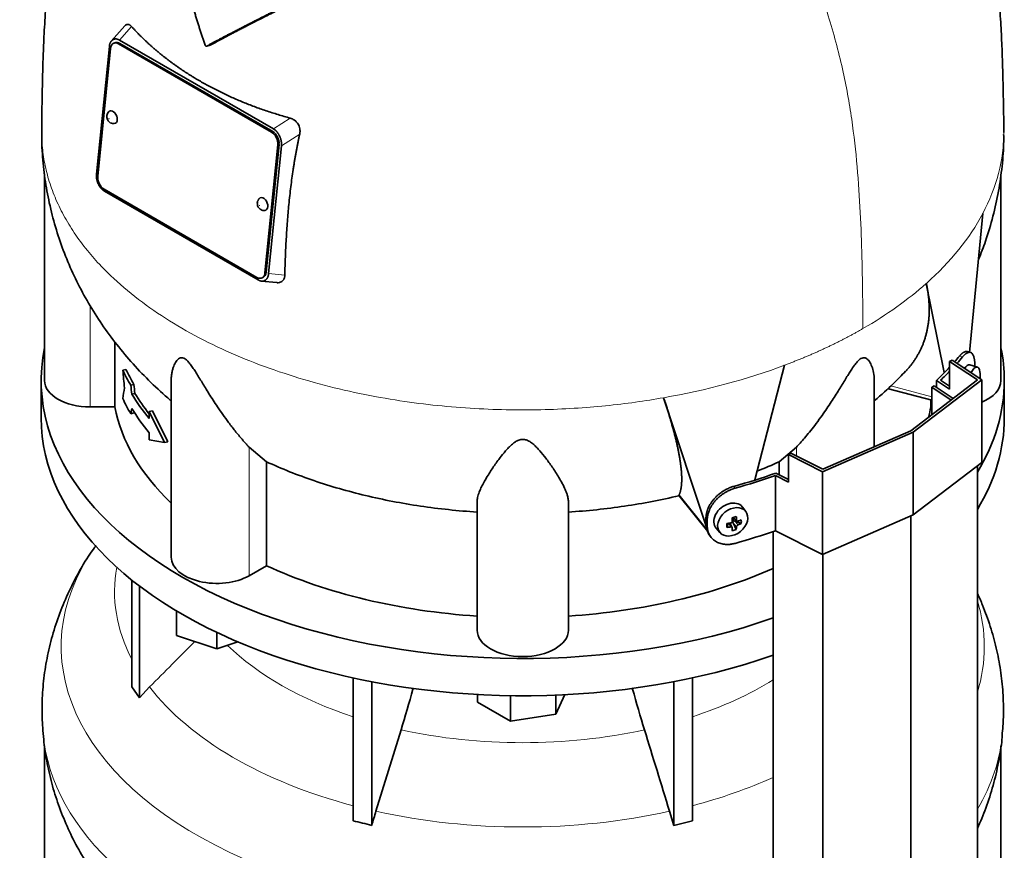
# Model space of a CAD drawing. Header units: millimetres. Extents: x 418 to 1302, y -1347 to 1467.
# Tile 8 of 25: x 1004 to 1295, y -751 to -505. Entities that reach past the tile are written whole.
import ezdxf

# ---------------------------------------------------------------- set-up
doc = ezdxf.new("R2010")
doc.units = ezdxf.units.MM
for name, color, linetype in [('LOW_334-2', 7, 'Continuous'), ('M5X8_UNI7687', 7, 'Continuous'), ('VSI344-454_TERMI', 7, 'Continuous'), ('VSI344-454_TESTA', 7, 'Continuous'), ('VSI344_DIFFUSORE', 7, 'Continuous')]:
    doc.layers.add(name, color=color, linetype=linetype)

# ---------------------------------------------------------------- blocks, each defined once
blk = doc.blocks.new('SE4')
at = {"layer": 'LOW_334-2', "color": 7, "linetype": 'Continuous', "lineweight": 35}
for p, q in [((1273.71, -614.07), (1274.47, -613.69)), ((1279.47, -617.89), (1273.71, -614.07)), ((1273.71, -614.07), (1273.71, -622.3)), ((1274.47, -613.69), (1280.08, -617.42)), ((1287.22, -1005.5), (1287.22, -637.4)), ((1267.56, -1020.56), (1267.56, -652.23)), ((1226.8, -656.81), (1226.8, -1025.2)), ((1241.47, -1031.92), (1241.47, -663.58))]:
    blk.add_line(p, q, dxfattribs=at)
at = {"layer": 'M5X8_UNI7687', "color": 7, "linetype": 'Continuous', "lineweight": 35}
for p, q in [((1287.22, -608.14), (1284.97, -607.46)), ((1218.72, -650.94), (1217.72, -649.59)), ((1213.13, -655.6), (1213.48, -654.42)), ((1214.65, -655.59), (1213.96, -654.34)), ((1214.91, -652.65), (1216.08, -653.65)), ((1215.87, -656.21), (1214.96, -654.24)), ((1214.99, -652.72), (1214.99, -653.6)), ((1217.36, -654.46), (1215.41, -653.71)), ((1209.95, -655.87), (1211.06, -657.13))]:
    blk.add_line(p, q, dxfattribs=at)
at = {"layer": 'M5X8_UNI7687', "color": 4, "linetype": 'Continuous', "lineweight": 9}
for p, q in [((1215.04, -652.62), (1215.97, -653.42)), ((1214.23, -655.45), (1213.65, -654.4)), ((1215.97, -655.39), (1214.96, -654.24)), ((1215.41, -653.71), (1216.42, -654.86))]:
    blk.add_line(p, q, dxfattribs=at)
at = {"layer": 'M5X8_UNI7687', "color": 7, "linetype": 'Continuous', "lineweight": 35}
blk.add_arc((1278.04, -610.77), 10, 355.3007, 6.9701, dxfattribs=at)
for centre, major_axis, ratio, start_param, end_param in [((1283.66, -612.29), (1.3, 4.83), 0.345066, 0, 0.78056), ((1283.66, -612.29), (1.3, 4.83), 0.345066, 6.272967, 6.283185), ((1285.92, -612.9), (-1.28, -4.76), 0.345066, 2.435688, 4.101845), ((1213.76, -652.64), (3.89, 3.14), 0.739997, 0, 3.172175), ((1213.76, -652.64), (3.89, 3.14), 0.739997, 6.252603, 6.283185), ((1212.08, -653.05), (8.97, 2.29), 0.035701, -1.293098, -1.143406), ((1211.01, -649.44), (3.16, -9.49), 0.408248, 1.007206, 1.121766), ((1214.85, -649.8), (-1.01, -9.2), 0.152739, -1.021742, -0.87205), ((1211.15, -649.53), (9.99, 0.43), 0.510658, -1.393505, -1.278945), ((1211.15, -649.27), (9.99, -0.48), 0.639648, -1.340934, -1.226375), ((1211.29, -649.36), (2.06, -9.79), 0.279258, 1.046834, 1.161394), ((1215.22, -653.89), (0.391, 0.312), 0.744948, 1.56038, 2.087178), ((1215.42, -654.12), (-0.449, 0.845), 0.482969, 0.934611, 1.452812), ((1215.42, -654.12), (-0.837, 0.408), 0.40333, 4.914112, 5.432313), ((1211.01, -649.44), (3.16, -9.49), 0.408248, 0.650389, 0.764948), ((1211.15, -649.53), (9.99, 0.43), 0.510658, -1.036687, -0.922127), ((1211.15, -649.27), (9.99, -0.48), 0.639648, -0.984117, -0.869557), ((1209.3, -651.3), (6.65, -6.44), 0.71261, 0.529363, 0.679055), ((1211.29, -649.36), (2.06, -9.79), 0.279258, 0.690017, 0.804576), ((1212.08, -648.05), (7.61, -5.28), 0.901051, 5.557555, 5.707247)]:
    blk.add_ellipse(centre, major_axis=major_axis, ratio=ratio, start_param=start_param, end_param=end_param, dxfattribs=at)
blk.add_ellipse((1214.82, -653.95), major_axis=(-3.84, -3.1), ratio=0.739997, dxfattribs=at)
for points in [[(1214.23, -654.29), (1214.25, -654.29), (1214.28, -654.28), (1214.33, -654.26), (1214.37, -654.24), (1214.41, -654.22), (1214.45, -654.2), (1214.49, -654.17), (1214.53, -654.13), (1214.56, -654.1), (1214.59, -654.06), (1214.62, -654.02), (1214.64, -653.98), (1214.66, -653.94), (1214.67, -653.89), (1214.68, -653.85), (1214.69, -653.81), (1214.69, -653.78), (1214.68, -653.76)], [(1214.68, -655.73), (1214.69, -655.72), (1214.69, -655.7), (1214.68, -655.66), (1214.67, -655.63), (1214.66, -655.6), (1214.64, -655.57), (1214.62, -655.54), (1214.59, -655.52), (1214.56, -655.5), (1214.53, -655.48), (1214.49, -655.46), (1214.45, -655.45), (1214.41, -655.44), (1214.37, -655.44), (1214.33, -655.44), (1214.28, -655.44), (1214.25, -655.45), (1214.23, -655.45)], [(1215.97, -653.42), (1215.97, -653.43), (1215.98, -653.46), (1215.99, -653.5), (1216, -653.54), (1216.01, -653.57), (1216.03, -653.6), (1216.06, -653.63), (1216.08, -653.66), (1216.12, -653.68), (1216.15, -653.7), (1216.19, -653.71), (1216.22, -653.72), (1216.26, -653.72), (1216.3, -653.73), (1216.34, -653.72), (1216.38, -653.71), (1216.41, -653.71), (1216.42, -653.7)], [(1216.42, -654.86), (1216.41, -654.87), (1216.38, -654.88), (1216.34, -654.9), (1216.3, -654.92), (1216.26, -654.95), (1216.22, -654.98), (1216.19, -655.01), (1216.15, -655.04), (1216.12, -655.08), (1216.08, -655.12), (1216.06, -655.16), (1216.03, -655.2), (1216.01, -655.23), (1216, -655.27), (1215.99, -655.31), (1215.98, -655.35), (1215.97, -655.38), (1215.97, -655.39)]]:
    blk.add_open_spline(points, degree=3, dxfattribs=at)
at = {"layer": 'VSI344-454_TERMI', "color": 4, "linetype": 'Continuous', "lineweight": 9}
for p, q in [((1282.83, -605.13), (1281.9, -604.91)), ((1215.14, -643.46), (1215.52, -643.99)), ((1206.91, -652.92), (1207.29, -653.46)), ((1207.29, -655.09), (1206.91, -654.55))]:
    blk.add_line(p, q, dxfattribs=at)
at = {"layer": 'VSI344-454_TERMI', "color": 7, "linetype": 'Continuous', "lineweight": 35}
for p, q in [((1285.1, -603.77), (1284.17, -603.55)), ((1279.02, -606.51), (1279.73, -606.1)), ((1287.22, -611.95), (1279.02, -606.51)), ((1279.02, -606.51), (1279.02, -614.67)), ((1279.73, -606.1), (1288.5, -611.92)), ((1286.49, -607.92), (1286.49, -607.73)), ((1267.56, -627.01), (1287.22, -611.95)), ((1288.5, -611.92), (1268.27, -627.42)), ((1275.12, -612.08), (1279.02, -614.67)), ((1275.12, -614.12), (1275.12, -612.08)), ((1276.36, -612.02), (1279.02, -613.79)), ((1288.5, -611.92), (1288.5, -636.42)), ((1268.27, -627.42), (1241.42, -639.11)), ((1241.47, -638.36), (1267.56, -627.01)), ((1268.27, -627.42), (1268.27, -651.92)), ((1231.33, -634.04), (1232.04, -633.63)), ((1241.42, -639.11), (1231.33, -634.04)), ((1231.33, -634.04), (1231.33, -642.21)), ((1232.04, -633.63), (1241.47, -638.36)), ((1288.5, -636.42), (1268.27, -651.92)), ((1227.45, -656.59), (1227.45, -640.26)), ((1227.45, -640.26), (1231.33, -642.21)), ((1227.55, -639.55), (1231.33, -641.44)), ((1241.42, -639.11), (1241.42, -663.6)), ((1268.27, -651.92), (1241.42, -663.6)), ((1206.91, -654.55), (1206.91, -652.92)), ((1207.29, -655.09), (1207.29, -653.46)), ((1207.89, -657.78), (1208.27, -658.32)), ((1241.42, -663.6), (1227.45, -656.59))]:
    blk.add_line(p, q, dxfattribs=at)
for centre, major_axis, start_param, end_param in [((1152.7, -568.86), (143.5, 0), -0.472679, -0.450192), ((1152.7, -568.86), (144.5, 0), -0.475462, -0.449757), ((1152.7, -568.86), (143.5, 0), -0.548792, -0.494278), ((1152.7, -568.86), (144.5, 0), -0.543719, -0.506971), ((1152.7, -568.86), (143.5, 0), -1.120604, -1.022004), ((1152.7, -568.86), (144.5, 0), -1.121039, -1.027077), ((1152.7, -585.19), (144.5, 0), -1.121039, -1.027077)]:
    blk.add_ellipse(centre, major_axis=major_axis, ratio=0.57735, start_param=start_param, end_param=end_param, dxfattribs=at)
for points, knots in [([(1281.9, -604.91), (1281.94, -604.86), (1282.03, -604.76), (1282.15, -604.62), (1282.28, -604.49), (1282.41, -604.36), (1282.53, -604.24), (1282.65, -604.14), (1282.77, -604.04), (1282.89, -603.95), (1283.01, -603.86), (1283.13, -603.79), (1283.25, -603.73), (1283.44, -603.63), (1283.69, -603.54), (1283.96, -603.52), (1284.12, -603.54), (1284.19, -603.56)], [0, 0, 0, 0, 0.0210183, 0.0419351, 0.0627723, 0.0835523, 0.1042975, 0.1250306, 0.145774, 0.1665505, 0.1873825, 0.2082923, 0.229302, 0.2504333, 0.3124933, 0.3747088, 0.4161494, 0.4161494, 0.4161494, 0.4161494]), ([(1286.49, -607.73), (1286.49, -607.65), (1286.48, -607.49), (1286.48, -607.26), (1286.47, -607.03), (1286.46, -606.81), (1286.44, -606.6), (1286.42, -606.39), (1286.4, -606.19), (1286.37, -605.99), (1286.34, -605.81), (1286.31, -605.62), (1286.27, -605.45), (1286.2, -605.17), (1286.09, -604.82), (1285.91, -604.45), (1285.71, -604.15), (1285.47, -603.92), (1285.21, -603.79), (1284.93, -603.73), (1284.62, -603.76), (1284.33, -603.86), (1284.06, -604), (1283.82, -604.16), (1283.58, -604.35), (1283.33, -604.58), (1283.08, -604.83), (1282.91, -605.03), (1282.83, -605.13)], [0, 0, 0, 0, 0.020997, 0.041894, 0.062713, 0.083478, 0.10421, 0.124932, 0.145667, 0.166438, 0.187266, 0.208174, 0.229186, 0.250321, 0.31238, 0.374613, 0.43743, 0.499972, 0.562502, 0.625326, 0.687533, 0.749602, 0.791735, 0.83347, 0.874983, 0.916456, 0.958069, 1, 1, 1, 1]), ([(1206.91, -652.92), (1206.91, -652.84), (1206.91, -652.68), (1206.93, -652.43), (1206.95, -652.19), (1206.98, -651.94), (1207.02, -651.7), (1207.07, -651.45), (1207.13, -651.2), (1207.19, -650.95), (1207.27, -650.7), (1207.35, -650.45), (1207.44, -650.2), (1207.61, -649.79), (1207.88, -649.22), (1208.3, -648.5), (1208.79, -647.8), (1209.34, -647.13), (1209.94, -646.49), (1210.59, -645.9), (1211.28, -645.35), (1211.93, -644.91), (1212.52, -644.56), (1213.03, -644.28), (1213.55, -644.03), (1214.08, -643.81), (1214.61, -643.61), (1214.96, -643.51), (1215.14, -643.46)], [0, 0, 0, 0, 0.020997, 0.041894, 0.062714, 0.083478, 0.10421, 0.124932, 0.145667, 0.166438, 0.187266, 0.208175, 0.229186, 0.250321, 0.312381, 0.374613, 0.43743, 0.499971, 0.5625, 0.625324, 0.687531, 0.7496, 0.791733, 0.833468, 0.874982, 0.916455, 0.958068, 1, 1, 1, 1]), ([(1215.52, -643.99), (1215.43, -644.02), (1215.25, -644.07), (1214.98, -644.16), (1214.72, -644.25), (1214.45, -644.35), (1214.19, -644.45), (1213.93, -644.57), (1213.67, -644.69), (1213.41, -644.82), (1213.15, -644.95), (1212.9, -645.09), (1212.64, -645.24), (1212.23, -645.5), (1211.66, -645.88), (1210.97, -646.43), (1210.32, -647.03), (1209.71, -647.66), (1209.17, -648.34), (1208.68, -649.03), (1208.26, -649.75), (1207.95, -650.41), (1207.73, -650.99), (1207.57, -651.49), (1207.44, -651.98), (1207.35, -652.48), (1207.3, -652.97), (1207.29, -653.29), (1207.29, -653.46)], [0, 0, 0, 0, 0.021018, 0.041934, 0.062771, 0.083551, 0.104296, 0.125029, 0.145772, 0.166549, 0.18738, 0.20829, 0.2293, 0.250431, 0.312491, 0.374707, 0.437523, 0.500061, 0.56259, 0.62542, 0.687635, 0.749712, 0.791848, 0.833577, 0.875076, 0.916525, 0.958107, 1, 1, 1, 1]), ([(1207.89, -657.78), (1207.76, -657.6), (1207.57, -657.28), (1207.35, -656.81), (1207.19, -656.39), (1207.06, -655.95), (1206.98, -655.5), (1206.92, -655.03), (1206.92, -654.71), (1206.91, -654.55)], [0.6886177, 0.6886177, 0.6886177, 0.6886177, 0.7497121, 0.7918482, 0.8335767, 0.8750754, 0.916525, 0.9581066, 1, 1, 1, 1]), ([(1207.29, -655.09), (1207.29, -655.17), (1207.29, -655.33), (1207.31, -655.57), (1207.33, -655.8), (1207.36, -656.03), (1207.4, -656.26), (1207.45, -656.48), (1207.5, -656.7), (1207.57, -656.92), (1207.65, -657.14), (1207.73, -657.35), (1207.82, -657.55), (1207.99, -657.89), (1208.26, -658.33), (1208.68, -658.84), (1209.17, -659.31), (1209.71, -659.71), (1210.32, -660.04), (1210.97, -660.31), (1211.66, -660.5), (1212.31, -660.61), (1212.9, -660.65), (1213.41, -660.65), (1213.93, -660.62), (1214.45, -660.56), (1214.98, -660.46), (1215.34, -660.37), (1215.52, -660.32)], [0, 0, 0, 0, 0.020997, 0.041894, 0.062713, 0.083478, 0.10421, 0.124932, 0.145667, 0.166438, 0.187266, 0.208174, 0.229186, 0.250321, 0.31238, 0.374613, 0.43743, 0.499972, 0.562502, 0.625326, 0.687533, 0.749602, 0.791735, 0.83347, 0.874983, 0.916456, 0.958069, 1, 1, 1, 1])]:
    blk.add_open_spline(points, degree=3, knots=knots, dxfattribs=at)
at = {"layer": 'VSI344-454_TESTA', "color": 7, "linetype": 'Continuous', "lineweight": 35}
for p, q in [((1034.93, -507.11), (1030.99, -511.58)), ((1031.51, -511.17), (1031.3, -511.29)), ((1031.99, -512.12), (1031.64, -512.27)), ((1078.35, -538.57), (1033.1, -512.44)), ((1033.41, -511.35), (1078.92, -537.62)), ((1078.7, -538.42), (1033.45, -512.29)), ((1030.36, -513.23), (1026.57, -551.07)), ((1030.72, -513.8), (1026.93, -551.64)), ((1059.21, -513.09), (1060.24, -512.82)), ((1080.8, -539.87), (1080.64, -539.54)), ((1076.42, -580.22), (1080.22, -542.37)), ((1076.77, -580.07), (1080.57, -542.22)), ((1081.27, -542.62), (1077.48, -580.46)), ((1011.2, -550.97), (1011.2, -612.14)), ((1294.2, -612.14), (1294.2, -551.01)), ((1027.04, -553.83), (1027.21, -554.18)), ((1028.79, -555.45), (1074.04, -581.58)), ((1028.93, -556.07), (1074.44, -582.35)), ((1284.91, -603.83), (1288.81, -562.7)), ((1075.25, -582.67), (1079.91, -583.14)), ((1075.5, -581.75), (1075.85, -581.59)), ((1076.32, -582.54), (1076.54, -582.4)), ((1277.35, -609.7), (1272.12, -583.36)), ((1031.95, -600.63), (1031.95, -619.93)), ((1035.28, -608.81), (1034.35, -609.04)), ((1221.35, -641.5), (1230.17, -607.58)), ((1048.69, -611.83), (1048.69, -664.39)), ((1256.71, -631.73), (1256.71, -611.83)), ((1037.63, -613.3), (1036.7, -613.52)), ((1260.95, -614.54), (1273.71, -617.98)), ((1037.93, -615.92), (1037.01, -616.14)), ((1207.37, -656.42), (1194.38, -617.22)), ((1031.95, -619.93), (1024.7, -619.93)), ((1273.44, -617.9), (1273.44, -619.93)), ((1273.71, -619.93), (1273.44, -619.93)), ((1037.63, -621.73), (1036.7, -621.95)), ((1043.11, -621.06), (1042.18, -621.28)), ((1046.72, -630.47), (1042.18, -621.28)), ((1042.18, -621.28), (1042.18, -623.39)), ((1047.65, -630.24), (1043.11, -621.06)), ((1042.18, -627.61), (1042.18, -629.72)), ((1046.72, -630.47), (1042.18, -629.72)), ((1047.65, -630.24), (1046.72, -630.47)), ((1076.86, -636.16), (1071.73, -631.88)), ((1233.66, -631.88), (1228.53, -636.16)), ((1076.86, -636.16), (1076.86, -666.94)), ((1228.53, -636.16), (1228.53, -640.04)), ((1198.91, -646.23), (1198.94, -645.98)), ((1198.95, -646.3), (1207.45, -656.82)), ((1139.2, -686.04), (1139.2, -648.01)), ((1166.2, -686.04), (1166.2, -648.01)), ((1076.86, -666.94), (1071.73, -669.9))]:
    blk.add_line(p, q, dxfattribs=at)
at = {"layer": 'VSI344-454_TESTA', "color": 4, "linetype": 'Continuous', "lineweight": 9}
for p, q in [((1033.41, -511.35), (1036.95, -507.32)), ((1033.45, -512.29), (1033.1, -512.44)), ((1083.91, -534.44), (1078.92, -537.62)), ((1078.35, -538.57), (1078.7, -538.42)), ((1086.69, -539.17), (1081.27, -542.62)), ((1080.57, -542.22), (1080.22, -542.37)), ((1076.42, -580.22), (1076.77, -580.07)), ((1077.48, -580.46), (1082.27, -580.94)), ((1024.7, -619.93), (1024.7, -589.98)), ((1261.64, -613.68), (1273.71, -616.93)), ((1071.73, -669.9), (1071.73, -631.88)), ((1233.66, -634.45), (1233.66, -631.88)), ((1198.94, -645.98), (1207.37, -656.42))]:
    blk.add_line(p, q, dxfattribs=at)
at = {"layer": 'VSI344-454_TESTA', "color": 7, "linetype": 'Continuous', "lineweight": 35}
for centre, major_axis, ratio, start_param, end_param in [((1032.84, -515.02), (1.2, -2.75), 0.643408, 2.425216, 3.996013), ((1033.19, -514.87), (1.2, -2.75), 0.643408, 2.425216, 3.141593), ((1031.3, -534.15), (-0.8, 1.83), 0.643408, 0, 0.21978), ((1031.3, -534.15), (-0.8, 1.83), 0.643408, 2.920391, 6.283185), ((1078.09, -541.15), (1.2, -2.75), 0.643408, 0.85442, 2.425216), ((1078.44, -541), (-1.2, 2.75), 0.643408, 3.996013, 5.566809), ((1029.05, -552.87), (-1.2, 2.75), 0.643408, 0.85442, 2.425216), ((1075.84, -559.87), (-0.8, 1.83), 0.643408, 0, 0.21978), ((1075.84, -559.87), (-0.8, 1.83), 0.643408, 2.920391, 6.283185), ((1074.3, -579), (-1.2, 2.75), 0.643408, 2.425216, 3.996013), ((1074.65, -578.84), (-1.2, 2.75), 0.643408, 3.141593, 3.996013), ((1152.7, -590.77), (-121.5, 0), 0.57735, 0.260097, 0.326857), ((1152.7, -590.77), (-122.5, 0), 0.57735, 0.261186, 0.327396), ((1024.7, -612.14), (13.5, 0), 0.57735, 3.141593, 4.712389), ((1280.7, -612.14), (-13.5, 0), 0.57735, 2.187452, 3.141593), ((1152.7, -599.21), (-122.5, 0), 0.57735, 0.261186, 0.327396), ((1152.7, -592.88), (-122.5, 0), 0.57735, 0.335083, 0.446047), ((1152.7, -592.88), (-121.5, 0), 0.57735, 0.334608, 0.428513), ((1152.7, -612.14), (-121.5, 0), 0.57735, 0.111341, 0.543224), ((1152.7, -597.1), (-122.5, 0), 0.57735, 0.335083, 0.446047), ((1152.7, -612.14), (121.5, 0), 0.57735, -0.156365, -0.111341), ((1062.19, -664.39), (13.5, 0), 0.57735, 3.141593, 5.497787), ((1152.7, -612.14), (-121.5, 0), 0.57735, 0.896739, 1.459455), ((1152.7, -612.14), (121.5, 0), 0.57735, 4.82373, 5.368326), ((1152.7, -686.04), (13.5, 0), 0.57735, 3.141593, 6.283185)]:
    blk.add_ellipse(centre, major_axis=major_axis, ratio=ratio, start_param=start_param, end_param=end_param, dxfattribs=at)
at = {"layer": 'VSI344-454_TESTA', "color": 4, "linetype": 'Continuous', "lineweight": 9}
for centre in [(1030.24, -534.61), (1074.79, -560.33)]:
    blk.add_ellipse(centre, major_axis=(-0.0254, 0.0582), ratio=0.643408, dxfattribs=at)
for start_param, end_param in [(5.707705, 5.986003), (5.009578, 5.287871)]:
    blk.add_ellipse((1152.7, -538.63), major_axis=(142.36, 0), ratio=0.57735, start_param=start_param, end_param=end_param, dxfattribs=at)
at = {"layer": 'VSI344-454_TESTA', "color": 7, "linetype": 'Continuous', "lineweight": 35}
for points, degree, knots in [([(1028.89, -433.29), (1028.3, -434.43), (1026.73, -437.57), (1024.29, -442.86), (1021.78, -449.1), (1019.61, -455.4), (1017.78, -461.68), (1016.24, -467.95), (1014.86, -474.59), (1013.68, -481.6), (1012.71, -488.91), (1011.95, -496.28), (1011.38, -503.72), (1010.97, -510.94), (1010.72, -517.65), (1010.57, -523.75), (1010.47, -528.56), (1010.4, -532.68), (1010.34, -535.91), (1010.35, -537.83), (1010.35, -538.65)], 3, [0.268708, 0.268708, 0.268708, 0.268708, 0.2934569, 0.3366376, 0.3806974, 0.4228474, 0.4647229, 0.5062222, 0.54758, 0.5968675, 0.6455547, 0.6946082, 0.7468241, 0.800283, 0.8467115, 0.8891063, 0.9336417, 0.9585932, 0.9850441, 1, 1, 1, 1]), ([(1295.04, -538.66), (1295.04, -537.72), (1295.04, -535.65), (1294.99, -532.24), (1294.92, -528.84), (1294.84, -524.66), (1294.72, -519.42), (1294.5, -512.88), (1294.15, -505.91), (1293.64, -498.64), (1292.95, -491.26), (1292.06, -484.05), (1290.92, -476.69), (1289.55, -469.7), (1287.91, -462.79), (1286.03, -456.16), (1283.75, -449.45), (1281.2, -443.11), (1278.76, -437.78), (1277.19, -434.63), (1276.55, -433.38)], 3, [0, 0, 0, 0, 0.0171147, 0.0446827, 0.0706784, 0.0973163, 0.1417862, 0.1869358, 0.2366077, 0.2889616, 0.3390296, 0.3876189, 0.4345971, 0.4858509, 0.5265937, 0.5720835, 0.6181589, 0.6628994, 0.7035656, 0.730842, 0.730842, 0.730842, 0.730842]), ([(1058.7, -512.8), (1058.57, -512.42), (1058.31, -511.66), (1057.93, -510.52), (1057.55, -509.37), (1057.17, -508.22), (1056.8, -507.06), (1056.44, -505.89), (1056.08, -504.71), (1055.72, -503.53), (1055.37, -502.34), (1055.03, -501.14), (1054.69, -499.94), (1054.36, -498.73), (1054.03, -497.52), (1053.7, -496.3), (1053.38, -495.07), (1052.94, -493.3), (1052.37, -490.97), (1051.68, -488.02), (1051, -484.97), (1050.32, -481.79), (1049.65, -478.51), (1049.21, -476.28), (1048.99, -475.14)], 3, [0, 0, 0, 0, 0.030328, 0.060804, 0.091429, 0.122206, 0.153136, 0.184222, 0.215465, 0.246867, 0.278431, 0.310158, 0.342051, 0.374109, 0.406337, 0.438735, 0.471305, 0.504049, 0.578996, 0.657008, 0.738102, 0.822291, 0.909586, 1, 1, 1, 1]), ([(1088.94, -497.91), (1084.77, -499.97), (1081.21, -501.74), (1077.17, -503.76), (1073.63, -505.56), (1071.71, -506.53), (1069.9, -507.46), (1068.01, -508.44), (1066.2, -509.38), (1062.55, -511.29), (1059.21, -513.09)], 2, [0, 0, 0, 0.25, 0.25, 0.5, 0.5, 0.625, 0.625, 0.75, 0.75, 1, 1, 1]), ([(1060.24, -512.82), (1063.57, -511.02), (1067.22, -509.11), (1069.02, -508.17), (1070.91, -507.2), (1072.68, -506.29), (1074.57, -505.33), (1078.13, -503.52), (1082.19, -501.5), (1085.8, -499.7), (1090, -497.63)], 2, [0, 0, 0, 0.25, 0.25, 0.375, 0.375, 0.5, 0.5, 0.75, 0.75, 1, 1, 1]), ([(1034.93, -507.11), (1034.94, -507.1), (1035.05, -506.97), (1035.3, -506.77), (1035.62, -506.67), (1035.88, -506.67), (1036.09, -506.72), (1036.3, -506.8), (1036.52, -506.93), (1036.74, -507.1), (1036.88, -507.25), (1036.95, -507.32)], 3, [0.3819069, 0.3819069, 0.3819069, 0.3819069, 0.392179, 0.5097344, 0.6234902, 0.6817649, 0.7404104, 0.8020867, 0.8651418, 0.9320617, 1, 1, 1, 1]), ([(1036.95, -507.32), (1037.13, -507.52), (1037.49, -507.92), (1038.05, -508.51), (1038.61, -509.1), (1039.18, -509.69), (1039.75, -510.26), (1040.34, -510.84), (1040.93, -511.41), (1041.53, -511.97), (1042.13, -512.53), (1042.75, -513.08), (1043.37, -513.63), (1044, -514.18), (1044.64, -514.72), (1045.28, -515.25), (1045.93, -515.78), (1046.59, -516.3), (1047.26, -516.82), (1047.93, -517.34), (1048.61, -517.85), (1049.29, -518.35), (1049.99, -518.85), (1050.69, -519.34), (1051.4, -519.83), (1052.11, -520.31), (1052.83, -520.79), (1053.56, -521.26), (1054.29, -521.72), (1055.03, -522.18), (1055.78, -522.64), (1056.53, -523.09), (1057.53, -523.67), (1058.78, -524.37), (1060.3, -525.2), (1061.84, -526), (1063.4, -526.78), (1064.99, -527.54), (1066.6, -528.28), (1068.24, -529), (1069.89, -529.69), (1071.57, -530.37), (1073.27, -531.02), (1075, -531.65), (1076.74, -532.25), (1078.5, -532.83), (1080.29, -533.39), (1082.09, -533.93), (1083.3, -534.27), (1083.91, -534.44)], 3, [0, 0, 0, 0, 0.016211, 0.032418, 0.048618, 0.064813, 0.081003, 0.097187, 0.113366, 0.129539, 0.145707, 0.161869, 0.178026, 0.194178, 0.210323, 0.226464, 0.242598, 0.258728, 0.274851, 0.29097, 0.307082, 0.323189, 0.339291, 0.355387, 0.371478, 0.387563, 0.403642, 0.419716, 0.435784, 0.451847, 0.467904, 0.483956, 0.500002, 0.531096, 0.562211, 0.593346, 0.624503, 0.65568, 0.686878, 0.718097, 0.749337, 0.780598, 0.811879, 0.843181, 0.874504, 0.905847, 0.937211, 0.968595, 1, 1, 1, 1]), ([(1058.7, -512.8), (1058.71, -512.82), (1058.73, -512.86), (1058.76, -512.92), (1058.8, -512.98), (1058.85, -513.04), (1058.92, -513.08), (1058.99, -513.12), (1059.07, -513.13), (1059.14, -513.12), (1059.18, -513.1), (1059.21, -513.09)], 3, [0, 0, 0, 0, 0.083882, 0.167351, 0.251899, 0.376428, 0.501233, 0.625666, 0.750014, 0.87532, 1, 1, 1, 1]), ([(1030.27, -532.48), (1030.25, -532.49), (1030.05, -532.62), (1029.81, -533.03), (1029.6, -533.62), (1029.59, -534.25), (1029.78, -534.91), (1030.17, -535.46), (1030.5, -535.69), (1030.64, -535.78)], 3, [0, 0, 0, 0, 0.016071, 0.188666, 0.346757, 0.501927, 0.66984, 0.88022, 1, 1, 1, 1]), ([(1083.91, -534.44), (1083.97, -534.46), (1084.1, -534.49), (1084.28, -534.56), (1084.46, -534.63), (1084.69, -534.74), (1084.96, -534.89), (1085.27, -535.11), (1085.54, -535.35), (1085.88, -535.69), (1086.24, -536.18), (1086.56, -536.85), (1086.72, -537.47), (1086.78, -537.98), (1086.79, -538.38), (1086.77, -538.78), (1086.72, -539.04), (1086.69, -539.17)], 3, [0, 0, 0, 0, 0.03415, 0.067958, 0.101516, 0.134917, 0.197958, 0.259657, 0.318285, 0.37658, 0.490339, 0.607904, 0.728718, 0.794673, 0.861368, 0.929571, 1, 1, 1, 1]), ([(1010.39, -538.69), (1010.38, -539.33), (1010.31, -542.19), (1010.71, -547.84), (1011.64, -555.06), (1013.14, -562.25), (1015.15, -569.28), (1017.67, -576.14), (1020.67, -582.81), (1024.15, -589.28), (1028.1, -595.52), (1032.5, -601.53), (1037.35, -607.28), (1042.65, -612.79), (1046.5, -616.29), (1048.58, -618.07), (1048.68, -618.15)], 3, [0, 0, 0, 0, 0.0171473, 0.0897634, 0.1620611, 0.2341525, 0.306163, 0.3782246, 0.4504779, 0.5230734, 0.5961724, 0.6699464, 0.7445732, 0.8202308, 0.8970851, 0.9008421, 0.9008421, 0.9008421, 0.9008421]), ([(1086.69, -539.17), (1086.62, -539.51), (1086.47, -540.18), (1086.26, -541.19), (1086.05, -542.22), (1085.85, -543.25), (1085.66, -544.3), (1085.47, -545.36), (1085.28, -546.42), (1085.1, -547.5), (1084.93, -548.59), (1084.55, -551.01), (1084.03, -554.83), (1083.47, -559.94), (1083.03, -565.11), (1082.75, -569.37), (1082.56, -572.85), (1082.45, -575.49), (1082.35, -578.19), (1082.3, -580.02), (1082.27, -580.94)], 3, [0, 0, 0, 0, 0.02336, 0.047015, 0.070963, 0.095203, 0.119731, 0.144544, 0.169639, 0.195013, 0.220662, 0.246585, 0.366346, 0.49242, 0.612327, 0.739264, 0.80163, 0.865878, 0.932007, 1, 1, 1, 1]), ([(1287.58, -576.26), (1288.31, -574.47), (1289.9, -570.26), (1291.93, -563.56), (1293.57, -556.13), (1294.6, -548.75), (1295.05, -542.95), (1295.01, -539.98), (1295, -539.29)], 3, [0.3328602, 0.3328602, 0.3328602, 0.3328602, 0.4336687, 0.5662566, 0.6973713, 0.8272292, 0.9560389, 0.9905081, 0.9905081, 0.9905081, 0.9905081]), ([(1074.81, -558.2), (1074.8, -558.21), (1074.6, -558.34), (1074.35, -558.75), (1074.15, -559.34), (1074.14, -559.97), (1074.32, -560.63), (1074.72, -561.18), (1075.05, -561.41), (1075.19, -561.5)], 3, [0, 0, 0, 0, 0.016071, 0.188666, 0.346757, 0.501927, 0.66984, 0.88022, 1, 1, 1, 1]), ([(1082.27, -580.94), (1082.27, -581), (1082.27, -581.12), (1082.25, -581.29), (1082.22, -581.45), (1082.18, -581.66), (1082.1, -581.91), (1081.97, -582.17), (1081.82, -582.41), (1081.58, -582.68), (1081.21, -582.95), (1080.67, -583.13), (1080.22, -583.16), (1079.96, -583.14), (1079.91, -583.14)], 3, [0, 0, 0, 0, 0.0335571, 0.0667874, 0.0997731, 0.1325985, 0.1958636, 0.2580457, 0.3183352, 0.3781439, 0.4957181, 0.6141111, 0.7362695, 0.7635613, 0.7635613, 0.7635613, 0.7635613]), ([(1266.03, -609.34), (1266.1, -609.27), (1266.27, -609.09), (1266.54, -608.78), (1266.85, -608.43), (1267.16, -608.07), (1267.45, -607.71), (1267.74, -607.34), (1268.02, -606.97), (1268.29, -606.59), (1268.56, -606.21), (1268.82, -605.82), (1269.07, -605.43), (1269.31, -605.04), (1269.54, -604.64), (1269.77, -604.24), (1269.99, -603.83), (1270.2, -603.42), (1270.4, -603), (1270.6, -602.59), (1270.79, -602.16), (1270.97, -601.74), (1271.14, -601.31), (1271.38, -600.68), (1271.67, -599.85), (1271.98, -598.8), (1272.25, -597.74), (1272.47, -596.67), (1272.66, -595.6), (1272.8, -594.51), (1272.9, -593.41), (1272.96, -592.31), (1272.98, -591.2), (1272.97, -590.09), (1272.91, -588.98), (1272.82, -587.86), (1272.7, -586.73), (1272.54, -585.61), (1272.35, -584.49), (1272.2, -583.73), (1272.12, -583.36)], 3, [0.1921012, 0.1921012, 0.1921012, 0.1921012, 0.2005107, 0.2147742, 0.2290298, 0.2432778, 0.2575181, 0.2717506, 0.2859755, 0.3001927, 0.3144023, 0.3286042, 0.3427985, 0.3569852, 0.3711642, 0.3853356, 0.3994995, 0.4136557, 0.4278043, 0.4419454, 0.4560788, 0.4702047, 0.484323, 0.4984337, 0.5315552, 0.5644411, 0.5970912, 0.6295054, 0.6616835, 0.6936252, 0.7253304, 0.756799, 0.7880306, 0.8190252, 0.8497823, 0.8803019, 0.9105837, 0.9406275, 0.970433, 1, 1, 1, 1]), ([(1071.73, -631.88), (1071.52, -631.64), (1071.08, -631.16), (1070.37, -630.38), (1069.56, -629.44), (1068.62, -628.33), (1067.31, -626.71), (1065.73, -624.67), (1064, -622.29), (1062.46, -620.05), (1061.09, -617.98), (1059.89, -616.09), (1058.51, -613.86), (1057.25, -611.78), (1056.06, -609.84), (1055.24, -608.57), (1054.45, -607.42), (1053.65, -606.43), (1052.81, -605.65), (1051.99, -605.31), (1051.35, -605.39), (1050.82, -605.7), (1050.35, -606.17), (1049.76, -607.01), (1049.3, -608.08), (1048.95, -609.31), (1048.76, -610.4), (1048.69, -611.26), (1048.69, -611.74), (1048.69, -611.83)], 3, [0, 0, 0, 0, 0.020247, 0.0413012, 0.0631676, 0.0911499, 0.1206822, 0.1725651, 0.2189806, 0.2600001, 0.2962057, 0.3283254, 0.3570821, 0.4069553, 0.4285992, 0.4484587, 0.4665056, 0.4826091, 0.4971306, 0.5113122, 0.5266668, 0.543344, 0.562023, 0.5826937, 0.6304427, 0.6595254, 0.6923195, 0.7261108, 0.734395, 0.734395, 0.734395, 0.734395]), ([(1256.71, -611.83), (1256.71, -611.68), (1256.69, -610.82), (1256.49, -609.36), (1255.93, -607.6), (1255.24, -606.36), (1254.58, -605.69), (1254.02, -605.4), (1253.49, -605.31), (1252.76, -605.55), (1251.97, -606.19), (1251.21, -607.08), (1250.43, -608.16), (1249.65, -609.34), (1248.82, -610.68), (1247.6, -612.68), (1245.88, -615.5), (1244.02, -618.42), (1242.31, -620.97), (1240.77, -623.15), (1239.15, -625.33), (1237.55, -627.38), (1236.11, -629.12), (1234.81, -630.62), (1234.04, -631.47), (1233.66, -631.88)], 3, [0.2656377, 0.2656377, 0.2656377, 0.2656377, 0.2789295, 0.3409942, 0.392778, 0.4359518, 0.4604978, 0.4716154, 0.4871189, 0.5000341, 0.5129562, 0.5284792, 0.5444389, 0.5641957, 0.583938, 0.6074587, 0.6593255, 0.7214848, 0.7571561, 0.7963778, 0.8446458, 0.8874257, 0.9275339, 0.9650516, 1, 1, 1, 1]), ([(1256.71, -618.16), (1256.75, -618.13), (1258.77, -616.4), (1262.01, -613.51), (1264.72, -610.64), (1265.98, -609.3)], 3, [0.4376151, 0.4376151, 0.4376151, 0.4376151, 0.4439119, 0.7805397, 1, 1, 1, 1]), ([(1198.94, -645.98), (1198.97, -645.93), (1199.03, -645.81), (1199.1, -645.63), (1199.17, -645.44), (1199.24, -645.24), (1199.31, -645.04), (1199.37, -644.83), (1199.42, -644.61), (1199.47, -644.38), (1199.52, -644.15), (1199.56, -643.91), (1199.6, -643.66), (1199.63, -643.4), (1199.66, -643.14), (1199.68, -642.86), (1199.7, -642.59), (1199.72, -642.3), (1199.73, -642.01), (1199.74, -641.71), (1199.74, -641.4), (1199.74, -641.09), (1199.74, -640.77), (1199.73, -640.44), (1199.71, -640.1), (1199.69, -639.76), (1199.67, -639.41), (1199.65, -639.06), (1199.61, -638.7), (1199.58, -638.33), (1199.54, -637.96), (1199.5, -637.57), (1199.45, -637.19), (1199.4, -636.79), (1199.34, -636.39), (1199.28, -635.99), (1199.19, -635.39), (1199.06, -634.59), (1198.87, -633.57), (1198.66, -632.52), (1198.44, -631.46), (1198.19, -630.36), (1197.92, -629.25), (1197.64, -628.12), (1197.34, -626.97), (1197.02, -625.8), (1196.69, -624.61), (1196.34, -623.41), (1195.98, -622.19), (1195.6, -620.97), (1195.21, -619.73), (1194.8, -618.48), (1194.52, -617.64), (1194.38, -617.21)], 3, [0, 0, 0, 0, 0.014374, 0.02874, 0.043097, 0.057447, 0.071789, 0.086123, 0.100449, 0.114767, 0.129077, 0.143379, 0.157674, 0.171961, 0.186239, 0.200511, 0.214774, 0.22903, 0.243278, 0.257518, 0.27175, 0.285975, 0.300193, 0.314402, 0.328604, 0.342798, 0.356985, 0.371164, 0.385335, 0.399499, 0.413655, 0.427804, 0.441945, 0.456079, 0.470204, 0.484323, 0.498433, 0.531555, 0.564441, 0.597091, 0.629505, 0.661683, 0.693625, 0.72533, 0.756799, 0.78803, 0.819025, 0.849782, 0.880302, 0.910583, 0.940627, 0.970433, 1, 1, 1, 1]), ([(1166.2, -648.01), (1166.19, -647.83), (1166.18, -647.46), (1166.08, -646.86), (1165.92, -646.16), (1165.65, -645.34), (1165.17, -644.15), (1164.45, -642.66), (1163.46, -640.92), (1162.45, -639.3), (1161.45, -637.79), (1160.49, -636.42), (1159.3, -634.81), (1158.11, -633.31), (1156.87, -631.95), (1155.98, -631.09), (1155.05, -630.35), (1154.07, -629.79), (1152.94, -629.48), (1151.76, -629.62), (1150.74, -630.09), (1149.81, -630.75), (1148.93, -631.54), (1147.69, -632.83), (1146.5, -634.29), (1145.28, -635.89), (1144.3, -637.27), (1143.36, -638.65), (1142.21, -640.45), (1141.18, -642.22), (1140.33, -643.9), (1139.74, -645.31), (1139.29, -646.69), (1139.23, -647.58), (1139.2, -648.01)], 3, [0, 0, 0, 0, 0.020247, 0.041301, 0.063168, 0.09115, 0.120682, 0.172565, 0.218981, 0.26, 0.296206, 0.328325, 0.357082, 0.406955, 0.428599, 0.448459, 0.466506, 0.482609, 0.497131, 0.511312, 0.526667, 0.543344, 0.562023, 0.582694, 0.630443, 0.659525, 0.692319, 0.726111, 0.759233, 0.82594, 0.865768, 0.902245, 0.953307, 1, 1, 1, 1]), ([(1076.86, -636.16), (1081.31, -638.21), (1086.01, -640.09), (1095.83, -643.43), (1100.94, -644.9), (1111.46, -647.42), (1116.88, -648.47), (1127.92, -650.11), (1133.53, -650.7), (1139.2, -651.07)], 3, [0, 0, 0, 0, 0.25, 0.25, 0.5, 0.5, 0.75, 0.75, 1, 1, 1, 1]), ([(1198.91, -646.23), (1193.69, -647.47), (1188.32, -648.5), (1177.38, -650.12), (1171.81, -650.7), (1166.2, -651.07)], 3, [0, 0, 0, 0, 0.5, 0.5, 1, 1, 1, 1])]:
    blk.add_open_spline(points, degree=degree, knots=knots, dxfattribs=at)
at = {"layer": 'VSI344-454_TESTA', "color": 4, "linetype": 'Continuous', "lineweight": 9}
for points, knots in [([(1234.2, -474.29), (1235.23, -478.86), (1238.03, -488.52), (1243.16, -503.86), (1247.54, -519.74), (1250.19, -534.76), (1251.75, -548.85), (1252.64, -562.4), (1253.11, -575.64), (1253.26, -586.97), (1253.36, -594), (1253.36, -596.74)], [0, 0, 0, 0, 0.117079, 0.240569, 0.360617, 0.476421, 0.590288, 0.703407, 0.816259, 0.929029, 1, 1, 1, 1]), ([(1295.05, -538.66), (1295.05, -542.72), (1294.52, -546.78), (1292.44, -554.82), (1290.87, -558.8), (1288.81, -562.7)], [0.5006326, 0.5006326, 0.5006326, 0.5006326, 0.75, 0.75, 1, 1, 1, 1])]:
    blk.add_open_spline(points, degree=3, knots=knots, dxfattribs=at)
at = {"layer": 'VSI344-454_TESTA', "color": 7, "linetype": 'Continuous', "lineweight": 35}
for points, degree in [([(1031.3, -511.29), (1030.5, -511.86), (1030.36, -513.23)], 2), ([(1033.41, -511.35), (1032.34, -510.73), (1031.51, -511.17)], 2), ([(1030.64, -535.78), (1031.08, -536.01), (1031.47, -536.09), (1031.81, -536.02)], 3), ([(1080.64, -539.54), (1079.99, -538.24), (1078.92, -537.62)], 2), ([(1081.27, -542.62), (1081.41, -541.26), (1080.8, -539.87)], 2), ([(1026.57, -551.07), (1026.43, -552.44), (1027.04, -553.83)], 2), ([(1027.21, -554.18), (1027.87, -555.46), (1028.93, -556.07)], 2), ([(1075.19, -561.5), (1075.62, -561.73), (1076.01, -561.81), (1076.36, -561.74)], 3), ([(1074.44, -582.35), (1075.5, -582.96), (1076.32, -582.54)], 2), ([(1076.54, -582.4), (1077.35, -581.83), (1077.48, -580.46)], 2), ([(1034.85, -614.31), (1034.68, -612.55), (1034.51, -610.79), (1034.35, -609.04)], 3), ([(1034.85, -614.31), (1034.68, -615.36), (1034.51, -616.42), (1034.35, -617.47)], 3), ([(1037.01, -616.14), (1036.91, -615.27), (1036.8, -614.39), (1036.7, -613.52)], 3), ([(1037.93, -615.92), (1037.83, -615.04), (1037.73, -614.17), (1037.63, -613.3)], 3), ([(1037.01, -620.36), (1036.91, -620.89), (1036.8, -621.42), (1036.7, -621.95)], 3), ([(1037.7, -621.33), (1037.68, -621.47), (1037.65, -621.6), (1037.63, -621.73)], 3), ([(1228.53, -636.16), (1226.44, -637.12), (1224.3, -638.05), (1222.1, -638.93)], 3)]:
    blk.add_open_spline(points, degree=degree, dxfattribs=at)
at = {"layer": 'VSI344-454_TESTA', "color": 4, "linetype": 'Continuous', "lineweight": 9}
for points, weights in [([(1010.34, -538.65), (1010.37, -604.49), (1103.67, -633.25), (1194.38, -617.21)], [0.668581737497, 0.547065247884, 0.657538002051, 1]), ([(1230.17, -607.58), (1238.54, -604.44), (1246.3, -600.81), (1253.36, -596.74)], [1, 0.996331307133, 0.996331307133, 1])]:
    blk.add_rational_spline(points, weights, degree=3, dxfattribs=at)
blk.add_open_spline([(1272.12, -583.36), (1266.7, -588.18), (1260.4, -592.67), (1253.36, -596.74)], degree=3, dxfattribs=at)
at = {"layer": 'VSI344_DIFFUSORE', "color": 7, "linetype": 'Continuous', "lineweight": 35}
for p, q in [((1010.2, -612.14), (1010.2, -623.16)), ((1295.2, -623.16), (1295.2, -612.14)), ((1036.99, -702.81), (1036.99, -671.18)), ((1039.28, -706.01), (1039.28, -672.97)), ((1050.19, -687.58), (1050.19, -680.31)), ((1062.19, -691.58), (1050.19, -687.58)), ((1062.19, -691.58), (1062.19, -686.71)), ((1068.42, -689.5), (1062.19, -691.58)), ((1102.47, -742.5), (1102.47, -700.15)), ((1108.01, -743.82), (1108.01, -701.28)), ((1197.38, -743.82), (1197.38, -701.28)), ((1202.92, -742.5), (1202.92, -700.15)), ((1036.99, -702.81), (1039.28, -706.01)), ((1039.28, -706.01), (1042.28, -702.84)), ((1139.31, -707.3), (1139.31, -705.07)), ((1149.11, -712.95), (1139.31, -707.3)), ((1149.11, -712.95), (1149.11, -705.41)), ((1165.17, -705.12), (1162.49, -710.88)), ((1162.49, -710.88), (1162.49, -705.24)), ((1162.49, -710.88), (1149.11, -712.95)), ((1116.68, -715.52), (1109.26, -739.63)), ((1011.2, -720.25), (1011.2, -783.6)), ((1294.2, -783.6), (1294.2, -720.31)), ((1196.14, -739.63), (1197.38, -743.82)), ((1197.38, -743.82), (1202.92, -742.5))]:
    blk.add_line(p, q, dxfattribs=at)
for centre, start_param, end_param in [((1152.7, -612.14), 3.023053, 5.259265), ((1152.7, -612.14), 0, 0.118539), ((1152.7, -612.14), 5.946965, 6.283185), ((1152.7, -623.16), 3.141593, 5.259265), ((1152.7, -623.16), 5.946965, 6.283185)]:
    blk.add_ellipse(centre, major_axis=(142.5, 0), ratio=0.57735, start_param=start_param, end_param=end_param, dxfattribs=at)
at = {"layer": 'VSI344_DIFFUSORE', "color": 4, "linetype": 'Continuous', "lineweight": 9}
for centre, major_axis, start_param, end_param in [((1152.7, -690.88), (136.58, 0), 2.76304, 5.285895), ((1152.7, -674.56), (120.79, 0), 3.038624, 3.432735), ((1152.7, -690.88), (136.58, 0), 0, 0.173656), ((1152.7, -660.8), (-101.4, 0), 0.532702, 1.052595), ((1152.7, -690.88), (136.58, 0), 6.10953, 6.283185), ((1152.7, -660.8), (101.4, 0), 5.23059, 5.5319), ((1152.7, -674.56), (-120.79, 0), 0.417538, 1.141984), ((1152.7, -712.56), (-142.13, 0), 0.048872, 2.119254), ((1152.7, -660.8), (-101.4, 0), 1.207688, 1.933905), ((1152.7, -712.56), (-142.13, 0), 2.812882, 3.092881), ((1152.7, -674.56), (120.79, 0), -1.141984, -0.910344), ((1152.7, -674.56), (-120.79, 0), 1.202936, 1.938657)]:
    blk.add_ellipse(centre, major_axis=major_axis, ratio=0.57735, start_param=start_param, end_param=end_param, dxfattribs=at)
at = {"layer": 'VSI344_DIFFUSORE', "color": 7, "linetype": 'Continuous', "lineweight": 35}
for points in [[(1026.43, -660.93), (1026.24, -661.2), (1026.05, -661.48), (1025.85, -661.77)], [(1042.28, -702.84), (1046.73, -698.36), (1051.18, -693.88), (1055.63, -689.4)], [(1188.71, -715.52), (1191.19, -723.56), (1193.66, -731.6), (1196.14, -739.63)], [(1109.26, -739.63), (1108.83, -741.02), (1108.42, -742.42), (1108.01, -743.82)], [(1108.01, -743.82), (1106.17, -743.34), (1104.32, -742.9), (1102.47, -742.5)]]:
    blk.add_open_spline(points, degree=3, dxfattribs=at)
for points, knots in [([(1025.85, -661.77), (1025.24, -662.63), (1023.38, -665.22), (1020.41, -670.4), (1017.27, -676.84), (1014.72, -683.46), (1012.76, -690.14), (1011.38, -696.88), (1010.59, -703.6), (1010.34, -710.31), (1010.6, -714.3), (1010.75, -716.57)], [0, 0, 0, 0, 0.049401, 0.176392, 0.300724, 0.422664, 0.542534, 0.66068, 0.777453, 0.893206, 1, 1, 1, 1]), ([(1294.61, -716.55), (1294.77, -714.58), (1295.04, -710.85), (1294.86, -704.45), (1294.16, -697.85), (1292.9, -691.29), (1291.13, -684.86), (1289.17, -679.5), (1287.79, -676.32), (1287.27, -675.2)], [0, 0, 0, 0, 0.0925764, 0.2077375, 0.3224438, 0.4369725, 0.5516876, 0.6669587, 0.7313566, 0.7313566, 0.7313566, 0.7313566]), ([(1116.68, -715.52), (1117.9, -711.57), (1119.07, -707.55), (1120.23, -703.37), (1120.26, -703.28), (1120.28, -703.18)], [0, 0, 0, 0, 0.5, 0.5, 0.5117022, 0.5117022, 0.5117022, 0.5117022]), ([(1188.71, -715.52), (1187.49, -711.57), (1186.32, -707.55), (1185.16, -703.35), (1185.12, -703.23), (1185.09, -703.11)], [0, 0, 0, 0, 0.5, 0.5, 0.5145298, 0.5145298, 0.5145298, 0.5145298]), ([(1010.75, -716.65), (1011, -719.01), (1011.44, -723.08), (1012.83, -729.74), (1014.7, -736.2), (1017.11, -742.57), (1020.01, -748.75), (1023.4, -754.77), (1027.29, -760.59), (1031.65, -766.21), (1036.51, -771.62), (1041.81, -776.75), (1046.06, -780.37), (1048.33, -782.13), (1048.67, -782.39)], [0, 0, 0, 0, 0.077953, 0.1592074, 0.2406, 0.3223773, 0.4047915, 0.4880988, 0.5725524, 0.6583921, 0.7458257, 0.8350046, 0.9259937, 0.9417626, 0.9417626, 0.9417626, 0.9417626]), ([(1287.24, -744.73), (1288.14, -742.75), (1289.86, -738.56), (1291.98, -732.02), (1293.54, -725.25), (1294.41, -719.93), (1294.57, -717.21), (1294.6, -716.56)], [0.6477305, 0.6477305, 0.6477305, 0.6477305, 0.7261912, 0.8115289, 0.8956058, 0.978656, 1, 1, 1, 1])]:
    blk.add_open_spline(points, degree=3, knots=knots, dxfattribs=at)

msp = doc.modelspace()

# ---------------------------------------------------------------- block references
msp.add_blockref('SE4', (0, 0))

doc.saveas('drawing.dxf')
